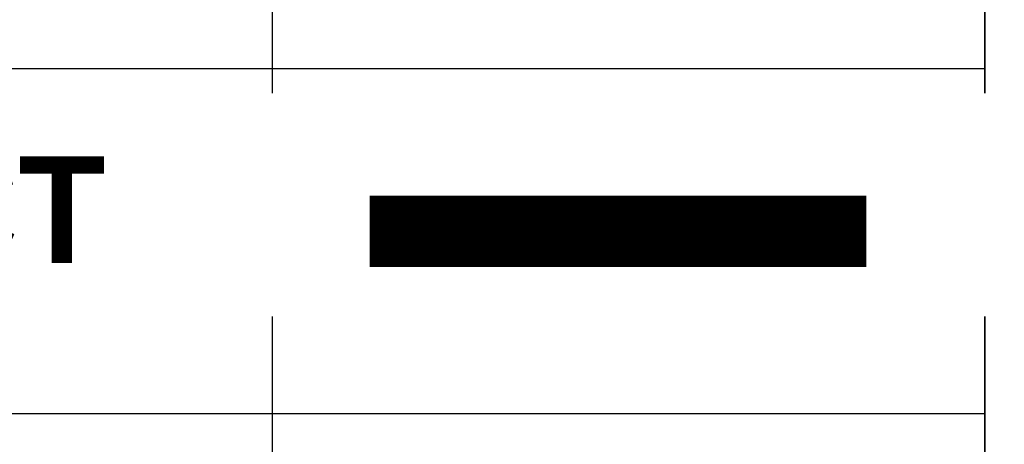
# Model space of a CAD drawing. Header units: inches. Extents: x 110711 to 158499, y 12149 to 19253.
# Tile 34 of 46: x 124606 to 124664, y 17533 to 17558. Entities that reach past the tile are written whole.
import ezdxf

# ---------------------------------------------------------------- set-up
doc = ezdxf.new("R2010")
doc.units = ezdxf.units.IN
doc.header["$MEASUREMENT"] = 0
doc.layers.add('EXHAUST AIR DUCT', color=13, linetype='Continuous', lineweight=35)
doc.layers.add('PP-HVAC', color=7, linetype='Continuous', lineweight=25)
doc.styles.get("Standard").update_dxf_attribs({"font": 'romans.shx', "height": 6})

msp = doc.modelspace()

# ---------------------------------------------------------------- linework, layer by layer
at = {"layer": 'PP-HVAC', "linetype": 'Continuous', "ltscale": 10}
for p, q in [((124620.828, 17575.092), (124620.828, 17431.842)), ((124662.909, 17575.092), (124662.909, 17431.842)), ((124662.91, 17431.842), (124662.91, 17575.092)), ((124496.274, 17554.714), (124662.909, 17554.714)), ((124496.274, 17534.335), (124662.909, 17534.335))]:
    msp.add_line(p, q, dxfattribs=at)

# ---------------------------------------------------------------- next in the draw order: texts
at = {"layer": 'PP-HVAC', "linetype": 'Continuous', "ltscale": 10, "insert": (124521.925, 17549.529), "char_height": 6.3082, "width": 442.57216, "attachment_point": 1, "bg_fill": 2}
msp.add_mtext('\\pi6.1079;{\\fCentury Gothic|b1|i0|c0|p34;EXHAUST AIR DUCT}', dxfattribs=at)

# ---------------------------------------------------------------- next in the draw order: texts
at = {"layer": 'PP-HVAC', "linetype": 'Continuous', "ltscale": 10, "insert": (124497.975, 17550.094), "char_height": 6.3082, "width": 442.57216, "attachment_point": 1, "bg_fill": 2}
msp.add_mtext('\\pi6.1079;{\\fCentury Gothic|b1|i0|c0|p34;0.6}', dxfattribs=at)

# ---------------------------------------------------------------- next in the draw order: linework, layer by layer
at = {"layer": 'EXHAUST AIR DUCT', "const_width": 4.205}
msp.add_lwpolyline([(124626.576, 17545.099), (124655.914, 17545.099)], dxfattribs=at)

doc.saveas('drawing.dxf')
